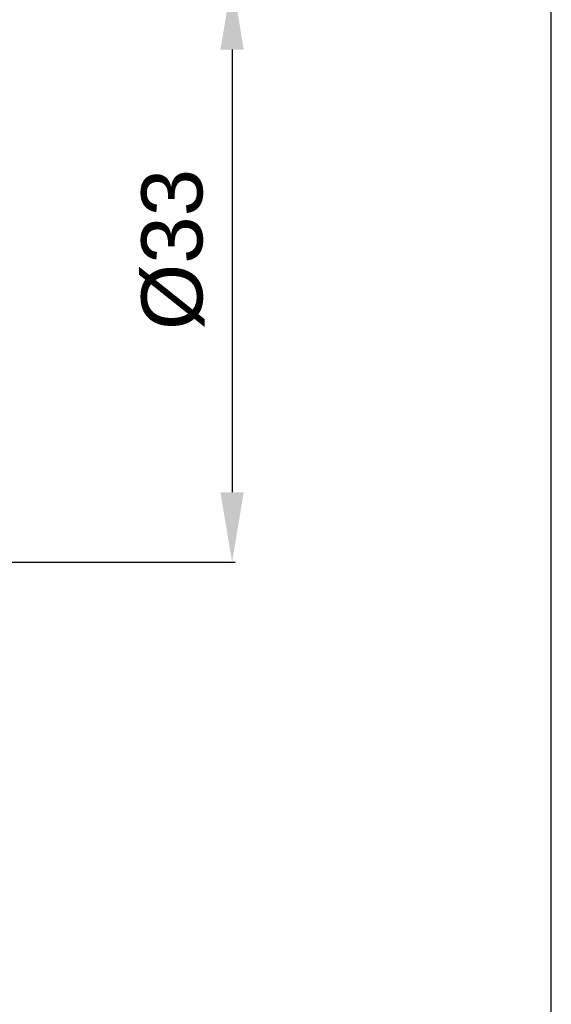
# Model space of a CAD drawing. Extents: x 1082 to 1292, y 1128 to 1425.
# Tile 7 of 8: x 1226 to 1287, y 1251 to 1363. Entities that reach past the tile are written whole.
import ezdxf

# ---------------------------------------------------------------- set-up
doc = ezdxf.new("R2010")
doc.units = 0
doc.header["$MEASUREMENT"] = 0
doc.layers.get('0').update_dxf_attribs({"linetype": 'CONTINUOUS'})
doc.styles.add('QUOTE', font='ARIAL.TTF', dxfattribs={"height": 3.5})

# ---------------------------------------------------------------- blocks, each defined once
blk = doc.blocks.new('A4M')
at = {"color": 7, "linetype": 'Continuous'}
blk.add_line((330.82, -3.09), (330.82, 283.91), dxfattribs=at)

msp = doc.modelspace()

# ---------------------------------------------------------------- linework, layer by layer
at = {"color": 0, "linetype": 'ByBlock'}
for p, q in [((1250.83, 1360.05), (1250.83, 1309.28)), ((1184.26, 1301.28), (1251.19, 1301.28))]:
    msp.add_line(p, q, dxfattribs=at)
for points in [[(1249.49, 1360.05), (1252.16, 1360.05), (1250.83, 1368.05)], [(1249.49, 1309.28), (1252.16, 1309.28), (1250.83, 1301.28)]]:
    msp.add_solid(points, dxfattribs=at)

# ---------------------------------------------------------------- block references
msp.add_blockref('A4M', (956.58, 1136.37), dxfattribs=at)

# ---------------------------------------------------------------- texts
at = {"color": 0, "linetype": 'ByBlock', "insert": (1244.06, 1337.12), "char_height": 7, "attachment_point": 5, "rotation": 90, "style": 'QUOTE'}
msp.add_mtext('\\A2;%%c33', dxfattribs=at)

doc.saveas('drawing.dxf')
